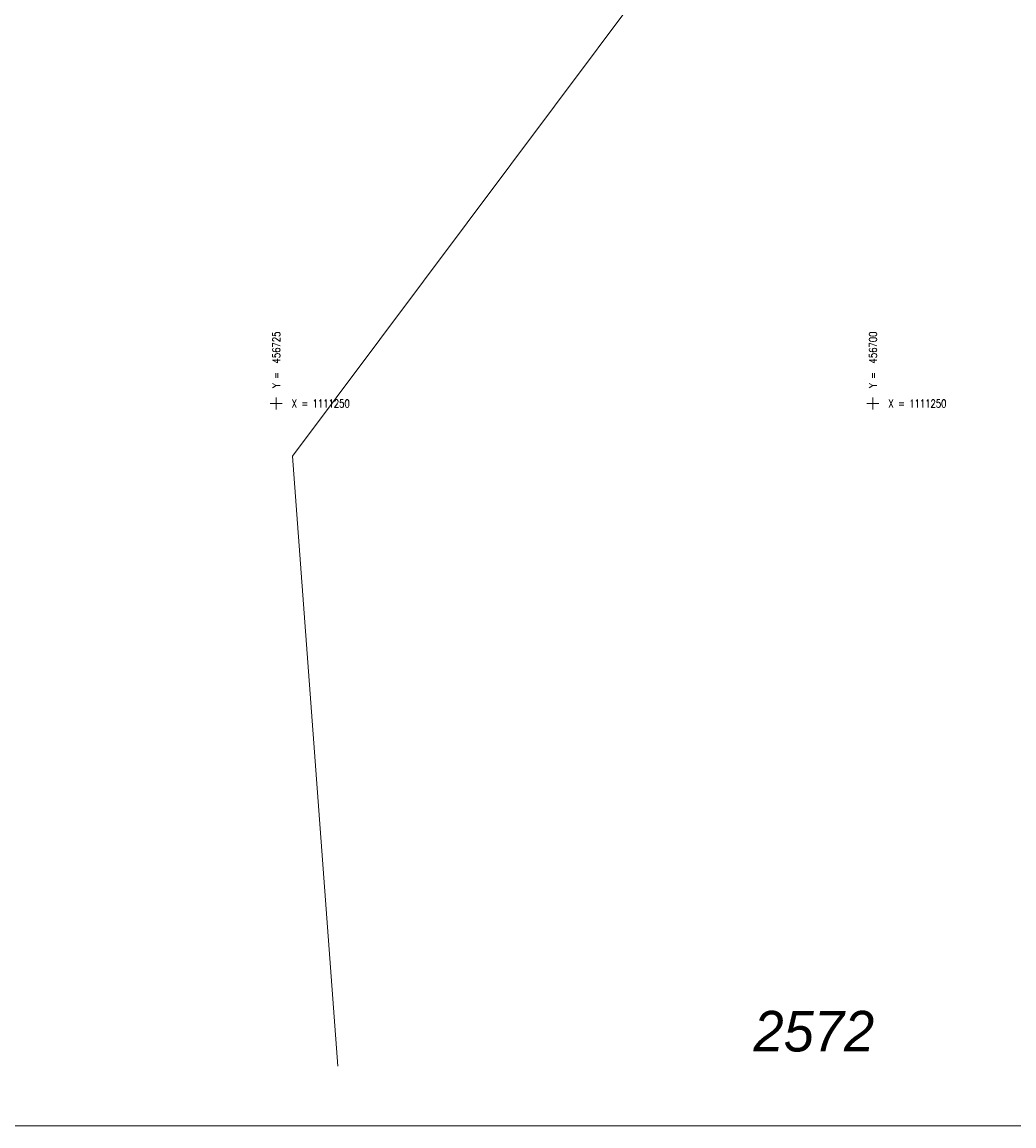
# Model space of a CAD drawing. Header units: metres. Extents: x -457078 to -456448, y -1111280 to -1111132.
# Tile 23 of 35: x -456736 to -456694, y -1111280 to -1111234. Entities that reach past the tile are written whole.
import ezdxf
from ezdxf.enums import TextEntityAlignment as Align

# ---------------------------------------------------------------- set-up
doc = ezdxf.new("R2010")
doc.units = ezdxf.units.M
doc.header["$MEASUREMENT"] = 0
doc.layers.get('0').update_dxf_attribs({"lineweight": 13})
for name, color, linetype, lineweight in [('Hranice parcel', 9, 'Continuous', 13), ('Parcelní čísla', 9, 'Continuous', 13), ('RAMECEK', 7, 'Continuous', 0), ('SIT', 5, 'Continuous', 13)]:
    doc.layers.add(name, color=color, linetype=linetype, lineweight=lineweight)
doc.styles.add('ROMANS', font='romans.shx')
doc.styles.add('Style-cs_Italics', font='cs_Italics.shx')

# ---------------------------------------------------------------- blocks, each defined once
blk = doc.blocks.new('SIT')
at = {"color": 0, "linetype": 'ByBlock', "lineweight": -2}
for p, q in [((-1, 0), (1, 0)), ((0, 1), (0, -1))]:
    blk.add_line(p, q, dxfattribs=at)

msp = doc.modelspace()

# ---------------------------------------------------------------- linework, layer by layer
at = {"layer": 'Hranice parcel', "ltscale": 0.25, "flags": 128}
msp.add_lwpolyline([(-456698.75, -1111218.05), (-456724.32, -1111252.2), (-456722.418, -1111277.746)], dxfattribs=at)
at = {"layer": 'RAMECEK', "ltscale": 0.25, "flags": 128}
msp.add_lwpolyline([(-457078, -1111280.246), (-456448, -1111280.246), (-456448, -1111131.746), (-457078, -1111131.746)], close=True, dxfattribs=at)

# ---------------------------------------------------------------- block references
at = {"layer": 'SIT', "ltscale": 0.25, "xscale": 0.25, "yscale": 0.25, "zscale": 0.25}
for p in [(-456725, -1111250), (-456700, -1111250)]:
    msp.add_blockref('SIT', p, dxfattribs=at)

# ---------------------------------------------------------------- texts
at = {"layer": 'Parcelní čísla', "style": 'Style-cs_Italics'}
msp.add_text('2572', height=1.7, dxfattribs=at).set_placement((-456702.477, -1111277.13), align=Align.CENTER)
at = {"layer": 'SIT', "style": 'ROMANS', "width": 0.8}
for s, p in [('Y =  456725', (-456724.838, -1111249.35)), ('Y =  456700', (-456699.838, -1111249.35))]:
    msp.add_text(s, height=0.325, rotation=90, dxfattribs=at).set_placement(p)
for p in [(-456724.35, -1111250.163), (-456699.35, -1111250.163)]:
    msp.add_text('X = 1111250', height=0.325, dxfattribs=at).set_placement(p)

doc.saveas('drawing.dxf')
